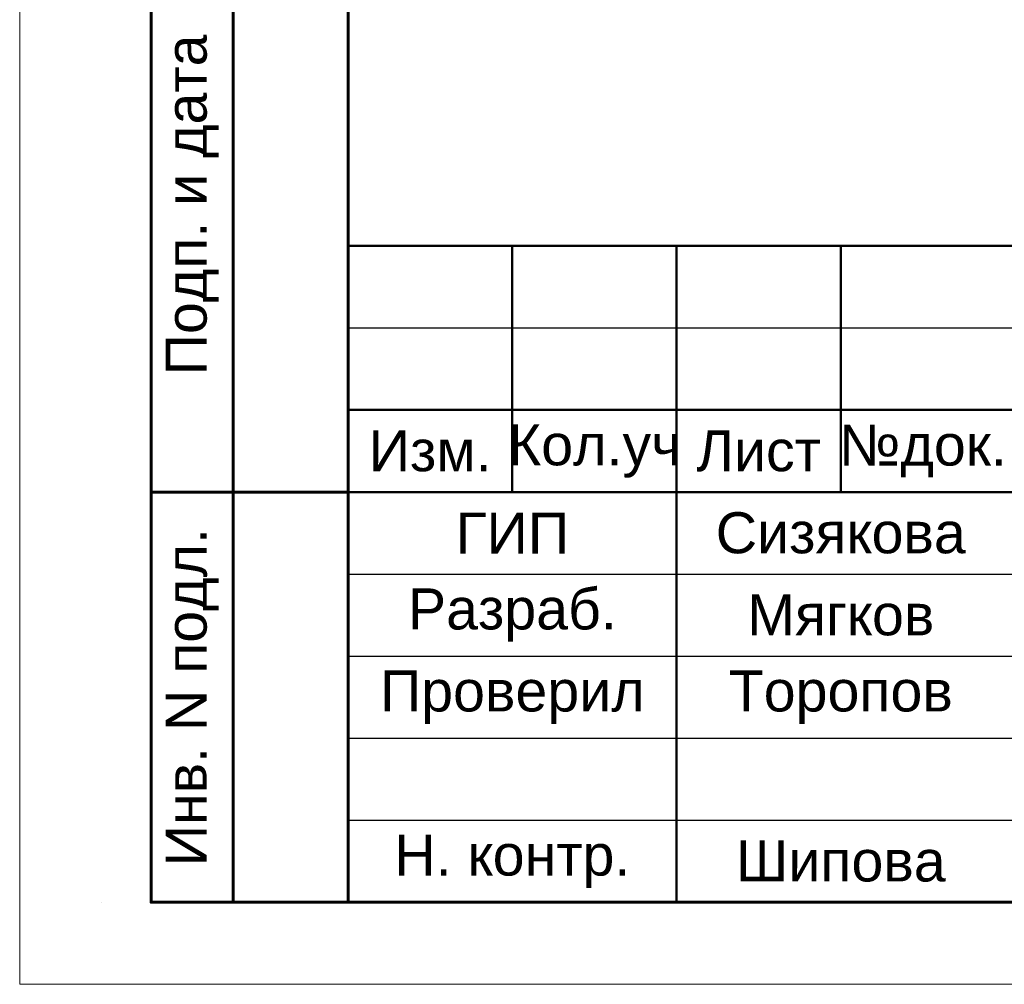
# Model space of a CAD drawing. Header units: millimetres. Extents: x 523431 to 527346, y -48565 to -47721.
# Tile 1 of 217: x 523447 to 523507, y -48565 to -48506. Entities that reach past the tile are written whole.
import ezdxf
from ezdxf.enums import TextEntityAlignment as Align

# ---------------------------------------------------------------- set-up
doc = ezdxf.new("R2010")
doc.units = ezdxf.units.MM
for name, color, linetype, lineweight in [('LIN_Основная сплошная', 50, 'Continuous', 50), ('ВК-линия контур', 132, 'Continuous', 15), ('ВК-линия толстая', 30, 'Continuous', 60), ('ВК-Текст', 1, 'Continuous', 30)]:
    doc.layers.add(name, color=color, linetype=linetype, lineweight=lineweight)
doc.layers.add('Текст и рамки', color=7, linetype='Continuous')
doc.styles.get("Standard").update_dxf_attribs({"font": 'arial.ttf'})

# ---------------------------------------------------------------- blocks, each defined once
blk = doc.blocks.new('*U10')
at = {"layer": 'ВК-линия контур', "color": 0}
for p, q in [((-210, 0), (-210, 297)), ((0, 0), (-210, 0))]:
    blk.add_line(p, q, dxfattribs=at)
at = {"layer": 'ВК-линия контур', "color": 0, "lineweight": 0}
blk.add_lwpolyline([(-205, 5), (-205, 5)], close=True, dxfattribs=at).dxf.unprotected_set("ltscale", 0)
at = {"layer": 'ВК-линия толстая', "color": 0}
for points in [[(-190, 5), (-190, 292), (-5, 292), (-5, 5)], [(-197, 30), (-202, 30), (-202, 65), (-197, 65)], [(-190, 30), (-197, 30), (-197, 65), (-190, 65)], [(-197, 5), (-202, 5), (-202, 30), (-197, 30)], [(-190, 5), (-197, 5), (-197, 30), (-190, 30)]]:
    blk.add_lwpolyline(points, close=True, dxfattribs=at)
at = {"layer": 'ВК-Текст', "color": 0, "char_height": 2.5, "attachment_point": 5, "rotation": 90}
for s, insert, width in [('Подп. и дата', (-199.5, 47.5), 35), ('Инв. N подл.', (-199.5, 17.5), 25)]:
    blk.add_mtext(s, dxfattribs=dict(at, insert=insert, width=width))
at = {"layer": 'ВК-Текст', "color": 0}
blk.add_attdef('ЛИСТ_АЛ', text='', height=2.5, dxfattribs=at).set_placement((-10, 288.5), align=Align.MIDDLE_CENTER)
at = {"layer": 'ВК-Текст', "color": 0, "ltscale": 0.5}
blk.add_attdef('ВЕРХНИЙ_ШИФР', text='', height=0.000005, rotation=180, dxfattribs=at).set_placement((-190, 278), align=Align.MIDDLE_CENTER)
at = {"layer": 'ВК-Текст', "color": 0, "flags": 12}
blk.add_attdef('ФОРМАТ_ЛИСТА', (-42, 1.558), '', height=2.5, dxfattribs=at)

msp = doc.modelspace()

# ---------------------------------------------------------------- linework, layer by layer
for p, q in [((523652.29, -48519.74), (523467.29, -48519.74)), ((523467.29, -48524.746), (523532.29, -48524.746)), ((523467.29, -48539.746), (523532.29, -48539.746)), ((523467.29, -48544.746), (523532.29, -48544.746)), ((523467.29, -48549.746), (523532.29, -48549.746)), ((523467.29, -48554.746), (523532.29, -48554.746))]:
    msp.add_line(p, q)
at = {"layer": 'LIN_Основная сплошная', "color": 7}
for p, q in [((523652.29, -48519.746), (523467.29, -48519.746)), ((523477.29, -48519.746), (523477.29, -48534.746)), ((523487.29, -48519.746), (523487.29, -48559.746)), ((523497.29, -48519.746), (523497.29, -48534.746)), ((523467.29, -48529.746), (523532.29, -48529.746)), ((523467.29, -48534.746), (523652.29, -48534.746))]:
    msp.add_line(p, q, dxfattribs=at)

# ---------------------------------------------------------------- block references
msp.add_blockref('*U10', (523657.29, -48564.746))

# ---------------------------------------------------------------- texts
at = {"layer": 'Текст и рамки', "color": 7, "char_height": 2.5, "attachment_point": 5}
for s, insert, width in [('Изм.', (523472.29, -48532.246), 10), ('Кол.уч', (523482.29, -48532.246), 10), ('Лист', (523492.29, -48532.246), 10), ('№док.', (523502.29, -48532.246), 10), ('ГИП', (523477.29, -48537.246), 20), ('Сизякова', (523497.29, -48537.246), 20), ('Разраб.', (523477.29, -48542.246), 20), ('Мягков', (523497.29, -48542.246), 20), ('Проверил', (523477.29, -48547.246), 20), ('Торопов', (523497.29, -48547.246), 20), ('Н. контр.', (523477.29, -48557.246), 20), ('Шипова', (523497.29, -48557.246), 20)]:
    msp.add_mtext(s, dxfattribs=dict(at, insert=insert, width=width))

doc.saveas('drawing.dxf')
